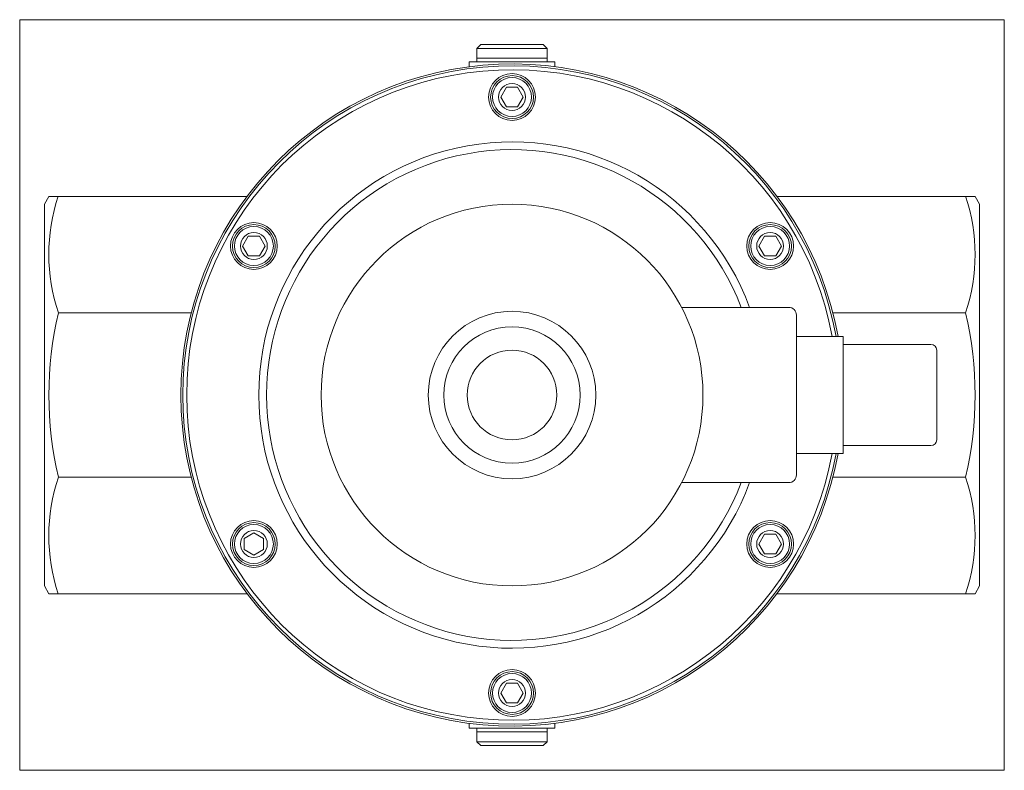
# Model space of a CAD drawing. Extents: x 24 to 277, y 114 to 307.
import ezdxf
from ezdxf.xclip import XClip

# ---------------------------------------------------------------- set-up
doc = ezdxf.new("R2010")
doc.units = 0
doc.header["$LTSCALE"] = 25.4
doc.header["$MEASUREMENT"] = 0
doc.header["$XCLIPFRAME"] = 2
doc.layers.get('0').update_dxf_attribs({"linetype": 'CONTINUOUS'})
for name, color, linetype in [('CEWKA_40-65', 7, 'CONTINUOUS'), ('WA_031_01_00_010', 7, 'CONTINUOUS'), ('WA_031_01_00_012', 7, 'CONTINUOUS'), ('WA_053_01_00_001', 7, 'CONTINUOUS'), ('WA_053_01_01B_G_', 7, 'CONTINUOUS'), ('WA_148_01_00_005', 7, 'CONTINUOUS'), ('Ś-008IMBUSM6X16', 7, 'CONTINUOUS')]:
    doc.layers.add(name, color=color, linetype=linetype)

# ---------------------------------------------------------------- blocks, each defined once
blk = doc.blocks.new('SE1')
at = {"layer": 'CEWKA_40-65', "color": 7, "linetype": 'CONTINUOUS', "lineweight": 0}
for p, q in [((193.82, 233.33), (221.3, 233.33)), ((223.3, 231.33), (223.3, 190.33)), ((223.3, 225.83), (235.3, 225.83)), ((235.3, 225.83), (235.3, 223.83)), ((235.3, 223.83), (257.8, 223.83)), ((235.3, 223.83), (235.3, 197.83)), ((259.3, 222.33), (259.3, 199.33)), ((235.3, 197.83), (235.3, 195.83)), ((257.8, 197.83), (235.3, 197.83)), ((235.3, 195.83), (223.3, 195.83)), ((221.3, 188.33), (193.82, 188.33))]:
    blk.add_line(p, q, dxfattribs=at)
blk.add_circle((150.3, 210.83), 49, dxfattribs=at)
for centre, radius, start, end in [((221.3, 231.33), 2, 0, 90), ((257.8, 222.33), 1.5, 0, 90), ((257.8, 199.33), 1.5, 270, 360), ((221.3, 190.33), 2, 270, 360)]:
    blk.add_arc(centre, radius, start, end, dxfattribs=at)
at = {"layer": 'WA_031_01_00_010', "color": 7, "linetype": 'CONTINUOUS', "lineweight": 0}
for p, q in [((142.3, 300.83), (141.3, 299.83)), ((142.3, 300.83), (158.3, 300.83)), ((159.3, 299.83), (158.3, 300.83)), ((159.3, 299.83), (141.3, 299.83)), ((141.3, 299.83), (141.3, 297.33)), ((159.3, 297.33), (159.3, 299.83)), ((159.3, 297.33), (141.3, 297.33)), ((141.3, 124.33), (159.3, 124.33)), ((141.3, 124.33), (141.3, 121.83)), ((159.3, 121.83), (159.3, 124.33)), ((141.3, 121.83), (159.3, 121.83)), ((141.3, 121.83), (142.3, 120.83)), ((158.3, 120.83), (159.3, 121.83)), ((158.3, 120.83), (142.3, 120.83))]:
    blk.add_line(p, q, dxfattribs=at)
at = {"layer": 'WA_031_01_00_012', "color": 7, "linetype": 'CONTINUOUS', "lineweight": 0}
for p, q in [((159.3, 297.33), (141.3, 297.33)), ((141.3, 297.33), (141.3, 296.33)), ((159.3, 296.33), (159.3, 297.33)), ((141.3, 125.33), (141.3, 124.33)), ((141.3, 124.33), (159.3, 124.33)), ((159.3, 124.33), (159.3, 125.33))]:
    blk.add_line(p, q, dxfattribs=at)
at = {"layer": 'WA_053_01_00_001', "color": 7, "linetype": 'CONTINUOUS', "lineweight": 0}
for centre, radius in [((150.3, 287.33), 6), ((150.3, 287.33), 5.5), ((84.05, 249.08), 6), ((84.05, 249.08), 5.5), ((216.55, 249.08), 6), ((216.55, 249.08), 5.5), ((84.05, 172.58), 6), ((84.05, 172.58), 5.5), ((216.55, 172.58), 6), ((216.55, 172.58), 5.5), ((150.3, 134.33), 6), ((150.3, 134.33), 5.5)]:
    blk.add_circle(centre, radius, dxfattribs=at)
for radius, start, end in [(84.5, 10.225, 349.775), (83.5, 10.3488, 349.6512), (65, 20.2522, 339.7478), (63, 20.9248, 339.0752)]:
    blk.add_arc((150.3, 210.83), radius, start, end, dxfattribs=at)
at = {"layer": 'WA_053_01_01B_G_', "color": 7, "linetype": 'CONTINUOUS', "lineweight": 0}
for p, q in [((161.3, 296.33), (139.3, 296.33)), ((139.3, 296.33), (139.3, 295.12)), ((161.3, 295.12), (161.3, 296.33)), ((31.45, 261.83), (30.3, 259.83)), ((33.83, 261.83), (31.45, 261.83)), ((82.3, 261.83), (33.83, 261.83)), ((218.3, 261.83), (266.72, 261.83)), ((266.72, 261.83), (269.14, 261.83)), ((270.3, 259.83), (269.14, 261.83)), ((30.3, 259.83), (30.3, 161.83)), ((270.3, 259.83), (270.3, 161.83)), ((67.96, 231.96), (33.88, 231.96)), ((232.63, 231.96), (266.72, 231.96)), ((67.96, 189.71), (33.88, 189.71)), ((232.63, 189.71), (266.72, 189.71)), ((30.3, 161.83), (31.45, 159.83)), ((269.14, 159.83), (270.3, 161.83)), ((31.45, 159.83), (33.83, 159.83)), ((82.3, 159.83), (33.83, 159.83)), ((218.3, 159.83), (266.72, 159.83)), ((266.72, 159.83), (269.14, 159.83)), ((139.3, 126.55), (139.3, 125.33)), ((161.3, 125.33), (161.3, 126.55)), ((161.3, 125.33), (139.3, 125.33))]:
    blk.add_line(p, q, dxfattribs=at)
for centre, radius, start, end in [((150.3, 210.83), 85, 10.1642, 349.8358), ((78.5, 246.97), 47.08, 161.5903, 198.5868), ((221.68, 246.9), 47.45, 341.6491, 18.3509), ((125.16, 210.83), 93.7, 166.9704, 193.0296), ((175.43, 210.83), 93.7, 346.9704, 13.0296), ((78.51, 174.7), 47.09, 161.4171, 198.4059), ((221.68, 174.77), 47.45, 341.6491, 18.3509)]:
    blk.add_arc(centre, radius, start, end, dxfattribs=at)
at = {"layer": 'WA_148_01_00_005', "color": 7, "linetype": 'CONTINUOUS', "lineweight": 0}
for radius in [21.5, 17.5, 11.5]:
    blk.add_circle((150.3, 210.83), radius, dxfattribs=at)
at = {"layer": 'Ś-008IMBUSM6X16', "color": 7, "linetype": 'CONTINUOUS', "lineweight": 0}
for p, q in [((148.85, 289.83), (147.41, 287.33)), ((151.74, 289.83), (148.85, 289.83)), ((153.18, 287.33), (151.74, 289.83)), ((147.41, 287.33), (148.85, 284.83)), ((151.74, 284.83), (153.18, 287.33)), ((148.85, 284.83), (151.74, 284.83)), ((82.6, 251.58), (81.16, 249.08)), ((85.49, 251.58), (82.6, 251.58)), ((86.93, 249.08), (85.49, 251.58)), ((215.1, 251.58), (213.66, 249.08)), ((217.99, 251.58), (215.1, 251.58)), ((219.43, 249.08), (217.99, 251.58)), ((81.16, 249.08), (82.6, 246.58)), ((85.49, 246.58), (86.93, 249.08)), ((213.66, 249.08), (215.1, 246.58)), ((217.99, 246.58), (219.43, 249.08)), ((82.6, 246.58), (85.49, 246.58)), ((215.1, 246.58), (217.99, 246.58)), ((84.05, 175.47), (81.55, 174.03)), ((86.55, 174.03), (84.05, 175.47)), ((215.1, 175.08), (213.66, 172.58)), ((217.99, 175.08), (215.1, 175.08)), ((219.43, 172.58), (217.99, 175.08)), ((81.55, 174.03), (81.55, 171.14)), ((86.55, 171.14), (86.55, 174.03)), ((213.66, 172.58), (215.1, 170.08)), ((217.99, 170.08), (219.43, 172.58)), ((81.55, 171.14), (84.05, 169.7)), ((84.05, 169.7), (86.55, 171.14)), ((215.1, 170.08), (217.99, 170.08)), ((148.85, 136.83), (147.41, 134.33)), ((151.74, 136.83), (148.85, 136.83)), ((153.18, 134.33), (151.74, 136.83)), ((147.41, 134.33), (148.85, 131.83)), ((151.74, 131.83), (153.18, 134.33)), ((148.85, 131.83), (151.74, 131.83))]:
    blk.add_line(p, q, dxfattribs=at)
for centre, radius in [((150.3, 287.33), 5), ((150.3, 287.33), 3.45), ((84.05, 249.08), 5), ((216.55, 249.08), 5), ((84.05, 249.08), 3.45), ((216.55, 249.08), 3.45), ((84.05, 172.58), 5), ((216.55, 172.58), 5), ((84.05, 172.58), 3.45), ((216.55, 172.58), 3.45), ((150.3, 134.33), 5), ((150.3, 134.33), 3.45)]:
    blk.add_circle(centre, radius, dxfattribs=at)

msp = doc.modelspace()

# ---------------------------------------------------------------- block references
at = {"color": 0, "lineweight": 0}
ref = msp.add_blockref('SE1', (0, 0), dxfattribs=at)
XClip(ref).set_block_clipping_path([(23.9462429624, 114.4849575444), (276.646237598, 307.184964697)])
ref.dxf.unprotected_set("ltscale", 0)

doc.saveas('drawing.dxf')
